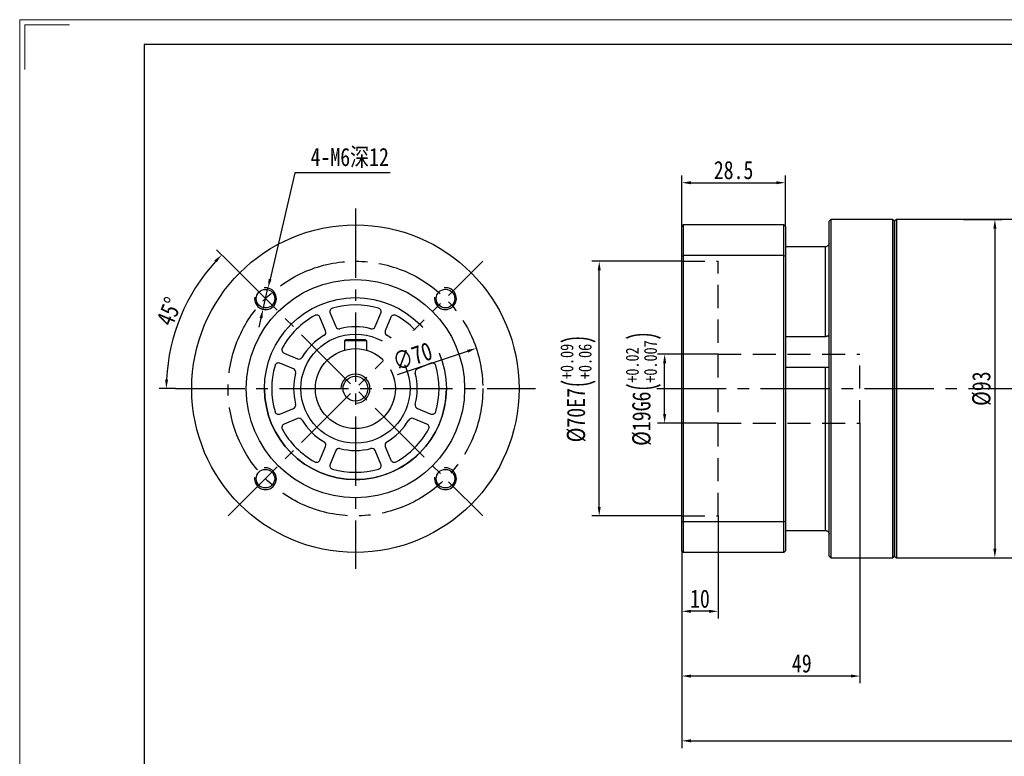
# Model space of a CAD drawing. Header units: millimetres. Extents: x 6142 to 6718, y -846 to -439.
# Tile 5 of 7: x 6142 to 6413, y -641 to -439. Entities that reach past the tile are written whole.
import ezdxf

# ---------------------------------------------------------------- set-up
doc = ezdxf.new("R2010")
doc.units = ezdxf.units.MM
doc.set_wipeout_variables(frame=1)
doc.header["$PDSIZE"] = -5
doc.linetypes.add('CENTER2', pattern=[28.575, 19.05, -3.175, 3.175, -3.175])
doc.linetypes.add('DASHED2', pattern=[9.525, 6.35, -3.175])
doc.layers.get('Defpoints').update_dxf_attribs({"lineweight": 18})
for name, color, linetype in [('1轮廓实线层', 7, 'Continuous'), ('2细线层', 4, 'Continuous'), ('3中心线层', 1, 'CENTER2'), ('4虚线层', 6, 'DASHED2'), ('7标注层', 4, 'Continuous')]:
    doc.layers.add(name, color=color, linetype=linetype)
doc.layers.add('细实线', color=7, linetype='Continuous', lineweight=18)
doc.styles.add('TH_GBDIM', font='txt', dxfattribs={"width": 0.8})
doc.dimstyles.new('TH_GBDIM', dxfattribs={"dimtxt": 3.5, "dimasz": 2.5, "dimexe": 2, "dimexo": 0, "dimgap": 1.5, "dimtad": 1, "dimdec": 1, "dimdsep": 46, "dimtxsty": 'TH_GBDIM', "dimcen": 2.5, "dimdle": 5, "dimclrd": 4, "dimclre": 4, "dimclrt": 3, "dimadec": 0, "dimazin": 0, "dimtfac": 0.714286, "dimtdec": 1, "dimtmove": 0, "dimatfit": 3, "dimfxl": 1, "dimtolj": 1, "dimarcsym": 0})

# ---------------------------------------------------------------- blocks, each defined once
blk = doc.blocks.new('*D16')
at = {"layer": '7标注层', "color": 4, "lineweight": -2}
for p, q in [((6515.16, -548.99), (6515.16, -638.77)), ((6324.16, -584.59), (6324.16, -638.77)), ((6326.66, -636.77), (6512.66, -636.77))]:
    blk.add_line(p, q, dxfattribs=at)
at = {"layer": '7标注层', "color": 4}
for points in [[(6326.66, -636.36), (6326.66, -637.19), (6324.16, -636.77)], [(6512.66, -637.19), (6512.66, -636.36), (6515.16, -636.77)]]:
    blk.add_solid(points, dxfattribs=at)
at = {"layer": 'Defpoints', "color": 0}
for p in [(6515.16, -548.99), (6324.16, -584.59), (6515.16, -636.77)]:
    blk.add_point(p, dxfattribs=at)
at = {"layer": '7标注层', "color": 3, "insert": (6419.66, -633.33), "char_height": 5, "attachment_point": 5, "style": 'TH_GBDIM'}
blk.add_mtext('\\A1;191', dxfattribs=at)
blk = doc.blocks.new('*D24')
at = {"layer": '7标注层', "color": 4, "lineweight": -2}
for p, q in [((6324.16, -504.99), (6299.47, -504.99)), ((6301.47, -572.49), (6301.47, -507.49)), ((6324.16, -574.99), (6299.47, -574.99))]:
    blk.add_line(p, q, dxfattribs=at)
at = {"layer": '7标注层', "color": 4}
for points in [[(6301.89, -507.49), (6301.06, -507.49), (6301.47, -504.99)], [(6301.06, -572.49), (6301.89, -572.49), (6301.47, -574.99)]]:
    blk.add_solid(points, dxfattribs=at)
at = {"layer": 'Defpoints', "color": 0}
for p in [(6301.47, -504.99), (6324.16, -504.99), (6324.16, -574.99)]:
    blk.add_point(p, dxfattribs=at)
at = {"layer": '7标注层', "color": 3, "insert": (6295.67, -539.99), "char_height": 5, "attachment_point": 5, "rotation": 90, "style": 'TH_GBDIM'}
blk.add_mtext('\\A1;{%%c70}{}{E7\\H0.7143x;{\\H2x;\\W0.5;(}\\S+0.09^ +0.06;{\\H2x;\\W0.5;)}}', dxfattribs=at)
blk = doc.blocks.new('*D25')
at = {"layer": '7标注层', "color": 4, "lineweight": -2}
for p, q in [((6334.16, -530.49), (6317.46, -530.49)), ((6319.46, -546.99), (6319.46, -532.99)), ((6334.16, -549.49), (6317.46, -549.49))]:
    blk.add_line(p, q, dxfattribs=at)
at = {"layer": '7标注层', "color": 4}
for points in [[(6319.88, -532.99), (6319.04, -532.99), (6319.46, -530.49)], [(6319.04, -546.99), (6319.88, -546.99), (6319.46, -549.49)]]:
    blk.add_solid(points, dxfattribs=at)
at = {"layer": 'Defpoints', "color": 0}
for p in [(6319.46, -530.49), (6334.16, -530.49), (6334.16, -549.49)]:
    blk.add_point(p, dxfattribs=at)
at = {"layer": '7标注层', "color": 3, "insert": (6313.65, -539.99), "char_height": 5, "attachment_point": 5, "rotation": 90, "style": 'TH_GBDIM'}
blk.add_mtext('\\A1;{%%c19}{}{G6\\H0.7143x;{\\H2x;\\W0.5;(}\\S+0.02^ +0.007;{\\H2x;\\W0.5;)}}', dxfattribs=at)
blk = doc.blocks.new('*D26')
at = {"layer": '7标注层', "color": 4, "lineweight": -2}
for p, q in [((6334.16, -574.99), (6334.16, -603.18)), ((6324.16, -584.59), (6324.16, -603.18)), ((6331.66, -601.18), (6326.66, -601.18))]:
    blk.add_line(p, q, dxfattribs=at)
at = {"layer": '7标注层', "color": 4}
for points in [[(6326.66, -600.77), (6326.66, -601.6), (6324.16, -601.18)], [(6331.66, -601.6), (6331.66, -600.77), (6334.16, -601.18)]]:
    blk.add_solid(points, dxfattribs=at)
at = {"layer": 'Defpoints', "color": 0}
for p in [(6334.16, -574.99), (6324.16, -584.59), (6324.16, -601.18)]:
    blk.add_point(p, dxfattribs=at)
at = {"layer": '7标注层', "color": 3, "insert": (6329.16, -597.74), "char_height": 5, "attachment_point": 5, "style": 'TH_GBDIM'}
blk.add_mtext('\\A1;10', dxfattribs=at)
blk = doc.blocks.new('*D27')
at = {"layer": '7标注层', "color": 4, "lineweight": -2}
for p, q in [((6373.16, -549.49), (6373.16, -620.98)), ((6324.16, -584.59), (6324.16, -620.98)), ((6370.66, -618.98), (6326.66, -618.98))]:
    blk.add_line(p, q, dxfattribs=at)
at = {"layer": '7标注层', "color": 4}
for points in [[(6326.66, -618.57), (6326.66, -619.4), (6324.16, -618.98)], [(6370.66, -619.4), (6370.66, -618.57), (6373.16, -618.98)]]:
    blk.add_solid(points, dxfattribs=at)
at = {"layer": 'Defpoints', "color": 0}
for p in [(6373.16, -549.49), (6324.16, -584.59), (6324.16, -618.98)]:
    blk.add_point(p, dxfattribs=at)
at = {"layer": '7标注层', "color": 3, "insert": (6357.16, -615.54), "char_height": 5, "attachment_point": 5, "style": 'TH_GBDIM'}
blk.add_mtext('\\A1;49', dxfattribs=at)
blk = doc.blocks.new('*D29')
at = {"layer": '7标注层', "color": 4, "lineweight": -2}
for p, q in [((6324.16, -495.39), (6324.16, -481.39)), ((6352.66, -495.39), (6352.66, -481.39)), ((6326.66, -483.39), (6350.16, -483.39))]:
    blk.add_line(p, q, dxfattribs=at)
at = {"layer": '7标注层', "color": 4}
for points in [[(6326.66, -482.98), (6326.66, -483.81), (6324.16, -483.39)], [(6350.16, -483.81), (6350.16, -482.98), (6352.66, -483.39)]]:
    blk.add_solid(points, dxfattribs=at)
at = {"layer": 'Defpoints', "color": 0}
for p in [(6352.66, -483.39), (6324.16, -495.39), (6352.66, -495.39)]:
    blk.add_point(p, dxfattribs=at)
at = {"layer": '7标注层', "color": 3, "insert": (6338.41, -479.95), "char_height": 5, "attachment_point": 5, "style": 'TH_GBDIM'}
blk.add_mtext('\\A1;28.5', dxfattribs=at)
blk = doc.blocks.new('*D30')
at = {"layer": '7标注层', "color": 4, "lineweight": -2}
blk.add_line((6246.04, -536.12), (6265.28, -529.7), dxfattribs=at)
at = {"layer": '7标注层', "color": 4}
blk.add_solid([(6265.41, -530.1), (6265.15, -529.31), (6267.65, -528.91)], dxfattribs=at)
at = {"layer": 'Defpoints', "color": 0}
for p in [(6267.65, -528.91), (6201.25, -551.06)]:
    blk.add_point(p, dxfattribs=at)
at = {"layer": '7标注层', "color": 3, "insert": (6250.13, -531.12), "char_height": 5, "attachment_point": 5, "rotation": 18.4463, "style": 'TH_GBDIM'}
blk.add_mtext('\\A1;∅70', dxfattribs=at)
blk = doc.blocks.new('*D31')
at = {"layer": '7标注层', "color": 4, "lineweight": -2}
for p, q in [((6199.45, -504.98), (6196.28, -501.81)), ((6184.95, -539.99), (6180.46, -539.99))]:
    blk.add_line(p, q, dxfattribs=at)
blk.add_arc((6234.45, -539.99), 51.99, 137.7554, 177.2446, dxfattribs=at)
at = {"layer": '7标注层', "color": 4}
for points in [[(6196.27, -505.32), (6195.66, -504.75), (6197.69, -503.22)], [(6182.11, -537.48), (6182.94, -537.5), (6182.46, -539.99)]]:
    blk.add_solid(points, dxfattribs=at)
at = {"layer": 'Defpoints', "color": 0}
for p in [(6199.45, -504.98), (6189.43, -513.99), (6184.95, -539.99), (6283.95, -539.99), (6269.45, -574.99)]:
    blk.add_point(p, dxfattribs=at)
at = {"layer": '7标注层', "color": 3, "insert": (6183.26, -518.78), "char_height": 5, "attachment_point": 5, "rotation": 67.5, "style": 'TH_GBDIM'}
blk.add_mtext('\\A1;45%%d', dxfattribs=at)
blk = doc.blocks.new('*D35')
at = {"layer": '7标注层', "color": 4, "lineweight": -2}
for p, q in [((6217.83, -480.65), (6210.98, -509.91)), ((6244.04, -480.65), (6217.83, -480.65)), ((6209.05, -518.18), (6210.41, -512.34)), ((6208.48, -520.62), (6207.91, -523.05))]:
    blk.add_line(p, q, dxfattribs=at)
at = {"layer": '7标注层', "color": 4}
for points in [[(6210.58, -509.81), (6211.39, -510), (6210.41, -512.34)], [(6208.88, -520.71), (6208.07, -520.52), (6209.05, -518.18)]]:
    blk.add_solid(points, dxfattribs=at)
at = {"layer": 'Defpoints', "color": 0}
for p in [(6210.41, -512.34), (6209.05, -518.18)]:
    blk.add_point(p, dxfattribs=at)
at = {"layer": '7标注层', "color": 3, "insert": (6232.88, -476.57), "char_height": 5, "attachment_point": 5, "style": 'TH_GBDIM'}
blk.add_mtext('\\A1;{4-M6深12}{}{}', dxfattribs=at)
blk = doc.blocks.new('*D37')
at = {"layer": '7标注层', "color": 4, "lineweight": -2}
for p, q in [((6401.66, -493.49), (6412.25, -493.49)), ((6410.25, -495.99), (6410.25, -583.99)), ((6401.66, -586.49), (6412.25, -586.49))]:
    blk.add_line(p, q, dxfattribs=at)
at = {"layer": '7标注层', "color": 4}
for points in [[(6410.67, -495.99), (6409.83, -495.99), (6410.25, -493.49)], [(6409.83, -583.99), (6410.67, -583.99), (6410.25, -586.49)]]:
    blk.add_solid(points, dxfattribs=at)
at = {"layer": 'Defpoints', "color": 0}
for p in [(6401.66, -493.49), (6401.66, -586.49), (6410.25, -586.49)]:
    blk.add_point(p, dxfattribs=at)
at = {"layer": '7标注层', "color": 3, "insert": (6406.62, -539.99), "char_height": 5, "attachment_point": 5, "rotation": 90, "style": 'TH_GBDIM'}
blk.add_mtext('\\A1;%%c93', dxfattribs=at)

msp = doc.modelspace()

# ---------------------------------------------------------------- linework, layer by layer
at = {"layer": '1轮廓实线层', "linetype": 'Continuous', "lineweight": 30}
for p, q in [((6324.160761, -495.385098), (6324.560761, -494.985098)), ((6324.560761, -494.985098), (6324.560761, -503.392749)), ((6352.260761, -494.985098), (6324.560761, -494.985098)), ((6352.260761, -503.392749), (6352.260761, -494.985098)), ((6352.660761, -495.385098), (6352.260761, -494.985098)), ((6365.160761, -493.485098), (6364.660761, -493.985098)), ((6364.660761, -585.985098), (6364.660761, -493.985098)), ((6382.160761, -493.485098), (6365.160761, -493.485098)), ((6365.160761, -493.485098), (6365.160761, -586.485098)), ((6382.660761, -493.985098), (6382.160761, -493.485098)), ((6382.160761, -539.985098), (6382.160761, -493.485098)), ((6383.160761, -493.485098), (6382.660761, -493.985098)), ((6382.660761, -585.985098), (6382.660761, -493.985098)), ((6382.660761, -493.985098), (6382.660761, -539.985098)), ((6420.160761, -493.485098), (6383.160761, -493.485098)), ((6383.160761, -493.485098), (6383.160761, -586.485098)), ((6324.160761, -503.535132), (6324.160761, -495.385098)), ((6352.660761, -495.385098), (6352.660761, -503.535132)), ((6324.160761, -503.535132), (6324.560761, -503.392749)), ((6324.560761, -503.392749), (6324.560761, -576.577447)), ((6352.260761, -503.392749), (6324.560761, -503.392749)), ((6352.260761, -576.577447), (6352.260761, -503.392749)), ((6352.260761, -503.392749), (6352.660761, -503.535132)), ((6363.660761, -500.984331), (6352.660761, -500.984331)), ((6363.660761, -525.62525), (6363.660761, -500.984331)), ((6324.160761, -576.435064), (6324.160761, -503.535132)), ((6352.660761, -503.535132), (6352.660761, -576.435064)), ((6227.473533, -519.217382), (6229.016493, -522.942417)), ((6239.887935, -522.942417), (6241.430896, -519.217382)), ((6226.244855, -524.090467), (6224.701895, -520.365432)), ((6244.202534, -520.365432), (6242.659574, -524.090467)), ((6231.852214, -526.485097), (6231.452214, -526.885097)), ((6237.452214, -526.885097), (6231.452214, -526.885097)), ((6231.452214, -526.885097), (6231.452214, -529.402092)), ((6231.852214, -526.485097), (6237.052214, -526.485097)), ((6237.052214, -526.485097), (6237.452214, -526.885097)), ((6237.452214, -526.885097), (6237.452214, -529.402092)), ((6352.660761, -525.62525), (6363.660761, -525.62525)), ((6214.832548, -530.234777), (6218.557585, -531.777737)), ((6250.346843, -531.777737), (6254.07188, -530.234777)), ((6217.409535, -534.549376), (6213.684499, -533.006416)), ((6255.219929, -533.006416), (6251.494894, -534.549376)), ((6363.660761, -534.156663), (6352.660761, -534.156663)), ((6363.660761, -578.985865), (6363.660761, -534.156663)), ((6382.160761, -586.485098), (6382.160761, -539.985098)), ((6382.660761, -539.985098), (6382.660761, -585.985098)), ((6213.684499, -546.963778), (6217.409535, -545.420818)), ((6251.494894, -545.420818), (6255.219929, -546.963778)), ((6218.557585, -548.192456), (6214.832548, -549.735417)), ((6254.07188, -549.735417), (6250.346843, -548.192456)), ((6224.701895, -559.604763), (6226.244855, -555.879726)), ((6229.016493, -557.027777), (6227.473533, -560.752813)), ((6241.430896, -560.752813), (6239.887935, -557.027777)), ((6242.659574, -555.879726), (6244.202534, -559.604763)), ((6324.160761, -584.585098), (6324.160761, -576.435064)), ((6324.160761, -576.435064), (6324.560761, -576.577447)), ((6324.560761, -576.577447), (6324.560761, -584.985098)), ((6352.260761, -576.577447), (6324.560761, -576.577447)), ((6352.260761, -576.577447), (6352.660761, -576.435064)), ((6352.260761, -584.985098), (6352.260761, -576.577447)), ((6352.660761, -576.435064), (6352.660761, -584.585098)), ((6352.660761, -578.985865), (6363.660761, -578.985865)), ((6324.560761, -584.985098), (6324.160761, -584.585098)), ((6352.260761, -584.985098), (6352.660761, -584.585098)), ((6352.260761, -584.985098), (6324.560761, -584.985098)), ((6364.660761, -585.985098), (6365.160761, -586.485098)), ((6365.160761, -586.485098), (6382.160761, -586.485098)), ((6382.160761, -586.485098), (6382.660761, -585.985098)), ((6382.660761, -585.985098), (6383.160761, -586.485098)), ((6383.160761, -586.485098), (6420.160761, -586.485098))]:
    msp.add_line(p, q, dxfattribs=at)
at = {"layer": '1轮廓实线层'}
for p, q in [((6231.852214, -526.485097), (6231.452214, -526.885097)), ((6231.452214, -526.885097), (6231.452214, -529.402092)), ((6231.852214, -526.485097), (6237.052214, -526.485097)), ((6237.452214, -526.885097), (6237.052214, -526.485097)), ((6237.452214, -526.885097), (6237.452214, -529.402092))]:
    msp.add_line(p, q, dxfattribs=at)
at = {"layer": '1轮廓实线层', "linetype": 'Continuous', "lineweight": 30}
for radius in [45, 25, 15]:
    msp.add_circle((6234.452214, -539.985097), radius, dxfattribs=at)
at = {"layer": '1轮廓实线层'}
for centre, radius in [((6234.452214, -539.985097), 30), ((6209.72994, -515.262823), 2.55), ((6259.200952, -515.23636), 2.55), ((6234.452214, -539.985097), 11), ((6234.452214, -539.985097), 3.4), ((6209.703477, -564.733834), 2.55), ((6259.200952, -564.733834), 2.55)]:
    msp.add_circle(centre, radius, dxfattribs=at)
at = {"layer": '1轮廓实线层', "linetype": 'Continuous', "lineweight": 30}
for centre, radius, start, end in [((6234.452214, -539.985097), 23, 74.02497884, 105.97502116), ((6228.397413, -518.834698), 1, 105.97502116, 202.5), ((6240.507016, -518.834698), 1, 337.5, 74.02497884), ((6234.452214, -539.985097), 23, 119.02497884, 150.97502116), ((6223.778015, -520.748115), 1, 22.5, 119.02497884), ((6245.126413, -520.748115), 1, 60.97502116, 157.5), ((6234.452214, -539.985097), 23, 29.02497884, 60.97502116), ((6225.320975, -524.473151), 1, 300.48355615, 22.5), ((6229.940373, -522.559734), 1, 202.5, 284.51644385), ((6234.452214, -539.985097), 17, 75.48355615, 104.51644385), ((6238.964056, -522.559734), 1, 255.48355615, 337.5), ((6243.583453, -524.473151), 1, 157.5, 239.51644385), ((6234.452214, -539.985097), 17, 120.48355615, 149.51644385), ((6234.452214, -539.985097), 17, 30.48355615, 59.51644385), ((6215.215232, -529.310898), 1, 150.97502116, 247.5), ((6253.689196, -529.310898), 1, 292.5, 29.02497884), ((6213.301815, -533.930295), 1, 67.5, 164.02497884), ((6218.940268, -530.853858), 1, 247.5, 329.51644385), ((6249.96416, -530.853858), 1, 210.48355615, 292.5), ((6255.602613, -533.930295), 1, 15.97502116, 112.5), ((6234.452214, -539.985097), 23, 164.02497884, 195.97502116), ((6217.026851, -535.473256), 1, 345.48355615, 67.5), ((6234.452214, -539.985097), 17, 165.48355615, 194.51644385), ((6251.877578, -535.473256), 1, 112.5, 194.51644385), ((6234.452214, -539.985097), 17, 345.48355615, 14.51644385), ((6234.452214, -539.985097), 23, 344.02497884, 15.97502116), ((6234.452214, -539.985097), 25, 180, 270), ((6234.452214, -539.985097), 25, 270, 0.05953432), ((6213.301815, -546.039899), 1, 195.97502116, 292.5), ((6217.026851, -544.496938), 1, 292.5, 14.51644385), ((6251.877578, -544.496938), 1, 165.48355615, 247.5), ((6255.602613, -546.039899), 1, 247.5, 344.02497884), ((6218.940268, -549.116336), 1, 30.48355615, 112.5), ((6234.452214, -539.985097), 17, 210.48355615, 239.51644385), ((6234.452214, -539.985097), 17, 300.48355615, 329.51644385), ((6249.96416, -549.116336), 1, 67.5, 149.51644385), ((6215.215232, -550.659296), 1, 112.5, 209.02497884), ((6234.452214, -539.985097), 23, 209.02497884, 240.97502116), ((6234.452214, -539.985097), 23, 299.02497884, 330.97502116), ((6253.689196, -550.659296), 1, 330.97502116, 67.5), ((6225.320975, -555.497043), 1, 337.5, 59.51644385), ((6243.583453, -555.497043), 1, 120.48355615, 202.5), ((6229.940373, -557.41046), 1, 75.48355615, 157.5), ((6234.452214, -539.985097), 17, 255.48355615, 284.51644385), ((6238.964056, -557.41046), 1, 22.5, 104.51644385), ((6223.778015, -559.222079), 1, 240.97502116, 337.5), ((6245.126413, -559.222079), 1, 202.5, 299.02497884), ((6228.397413, -561.135496), 1, 157.5, 254.02497884), ((6234.452214, -539.985097), 23, 254.02497884, 285.97502116), ((6240.507016, -561.135496), 1, 285.97502116, 22.5)]:
    msp.add_arc(centre, radius, start, end, dxfattribs=at)
for points, knots in [([(6364.660761, -500.008871), (6364.660482, -500.025767), (6364.65841, -500.151082), (6364.605077, -500.383311), (6364.42983, -500.663972), (6364.166414, -500.872871), (6363.892568, -500.972424), (6363.719755, -500.981301), (6363.660761, -500.984331)], [0, 0, 0, 0, 0.0326819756, 0.242401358, 0.4540807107, 0.6707117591, 0.8875886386, 1, 1, 1, 1]), ([(6363.660761, -525.62525), (6363.770843, -525.618623), (6363.990985, -525.60537), (6364.285878, -525.506033), (6364.513806, -525.369591), (6364.64155, -525.227929), (6364.655182, -525.145405), (6364.660761, -525.111627)], [0, 0, 0, 0, 0.2090346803, 0.4180270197, 0.631427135, 0.8491383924, 1, 1, 1, 1]), ([(6364.537238, -534.186685), (6364.529764, -534.187157), (6364.482679, -534.190131), (6364.299495, -534.177484), (6364.006491, -534.161317), (6363.776021, -534.158215), (6363.660761, -534.156663)], [0, 0, 0, 0, 0.0585859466, 0.3690689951, 0.6844662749, 1, 1, 1, 1]), ([(6363.660761, -578.985865), (6363.770843, -578.996098), (6363.990985, -579.016562), (6364.285878, -579.176137), (6364.513806, -579.415355), (6364.64155, -579.692839), (6364.655182, -579.883347), (6364.660761, -579.961325)], [0, 0, 0, 0, 0.2090346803, 0.4180270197, 0.631427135, 0.8491383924, 1, 1, 1, 1])]:
    msp.add_open_spline(points, degree=3, knots=knots, dxfattribs=at)
at = {"layer": '2细线层'}
for centre, radius, start, end in [((6209.72994, -515.262823), 3, 172.5, 97.5), ((6259.200952, -515.23636), 3, 172.5, 97.5), ((6234.452214, -539.985097), 4, 270, 180), ((6209.703477, -564.733834), 3, 172.5, 97.5), ((6259.200952, -564.733834), 3, 172.5, 97.5)]:
    msp.add_arc(centre, radius, start, end, dxfattribs=at)
at = {"layer": '3中心线层'}
for p, q in [((6234.452214, -490.485097), (6234.452214, -589.485097)), ((6199.450429, -574.986883), (6269.454, -504.983311)), ((6199.450429, -504.983311), (6269.454, -574.986883)), ((6184.952214, -539.985097), (6283.952214, -539.985097)), ((6317.278287, -539.985097), (6521.655313, -539.985097))]:
    msp.add_line(p, q, dxfattribs=at)
msp.add_circle((6234.452214, -539.985097), 35, dxfattribs=at)
at = {"layer": '4虚线层'}
for p, q in [((6324.160761, -504.985097), (6334.160761, -504.985097)), ((6334.160761, -574.985097), (6334.160761, -504.985097)), ((6334.160761, -530.485097), (6373.160761, -530.485097)), ((6373.160761, -549.485097), (6373.160761, -530.485097)), ((6334.160761, -549.485097), (6373.160761, -549.485097)), ((6324.160761, -574.985097), (6334.160761, -574.985097))]:
    msp.add_line(p, q, dxfattribs=at)
at = {"layer": '细实线', "color": 3}
msp.add_lwpolyline([(6142.143701, -845.653676), (6717.78974, -845.653676), (6717.78974, -438.589691), (6142.143701, -438.589691)], close=True, dxfattribs=at)
msp.add_lwpolyline([(6143.514287, -452.295549), (6143.514287, -439.960277), (6155.849559, -439.960277)], dxfattribs=at)
at = {"layer": '细实线', "color": 3, "lineweight": 25}
msp.add_lwpolyline([(6176.408346, -838.800747), (6710.936811, -838.800747), (6710.936811, -445.44262), (6176.408346, -445.44262)], close=True, dxfattribs=at)

# ---------------------------------------------------------------- dimensions: what is measured, and where the dimension line sits
at = {"layer": '7标注层'}
for base, p1, p2, picture, middle in [((6352.660761, -483.394422), (6324.160761, -495.385098), (6352.660761, -495.385098), '*D29', (6338.410761, -479.950288)), ((6515.160761, -636.774207), (6324.160761, -584.585098), (6515.160761, -548.985098), '*D16', (6419.660761, -633.330073)), ((6324.160761, -601.184856), (6334.160761, -574.985097), (6324.160761, -584.585098), '*D26', (6329.160761, -597.740722))]:
    dim = msp.add_linear_dim(base=base, p1=p1, p2=p2, dimstyle='TH_GBDIM', override={"dimtxt": 5, "dimgap": 1}, dxfattribs=at)
    dim.commit()
    dim.dimension.update_dxf_attribs({"geometry": picture, "text_midpoint": middle})
for base, p1, p2, text, override, picture, middle in [((6410.249577, -586.485098), (6401.660761, -493.485098), (6401.660761, -586.485098), '%%c<>', {"dimtxt": 5, "dimgap": 1, "dimtad": 1, "dimjust": 0, "dimdec": 1, "dimlfac": 1, "dimpost": '<>', "dimse1": 0, "dimse2": 0, "dimsd1": 0, "dimsd2": 0, "dimtofl": 1, "dimtvp": 0.1}, '*D37', (6406.622888, -539.985098)), ((6301.474093, -504.985097), (6324.160761, -574.985097), (6324.160761, -504.985097), '{%%c<>}{}{E7\\H0.7143x;{\\H2x;\\W0.5;(}\\S+0.09^ +0.06;{\\H2x;\\W0.5;)}}', {"dimtxt": 5, "dimgap": 1, "dimtad": 1, "dimjust": 0, "dimdec": 1, "dimlfac": 1, "dimse1": 0, "dimse2": 0, "dimsd1": 0, "dimsd2": 0}, '*D24', (6295.6672, -539.985097))]:
    dim = msp.add_linear_dim(base=base, p1=p1, p2=p2, angle=90, text=text, dimstyle='TH_GBDIM', override=override, dxfattribs=at)
    dim.commit()
    dim.dimension.update_dxf_attribs({"geometry": picture, "text_midpoint": middle})
dim = msp.add_linear_dim(base=(6319.461521, -530.485097), p1=(6334.160761, -549.485097), p2=(6334.160761, -530.485097), angle=90, text='{%%c<>}{}{G6\\H0.7143x;{\\H2x;\\W0.5;(}\\S+0.02^ +0.007;{\\H2x;\\W0.5;)}}', dimstyle='TH_GBDIM', override={"dimtxt": 5, "dimgap": 1}, dxfattribs=at)
dim.commit()
dim.dimension.update_dxf_attribs({"geometry": '*D25', "text_midpoint": (6319.461521, -539.985097), "dimtype": 160})
dim = msp.add_linear_dim(base=(6324.160761, -618.983294), p1=(6373.160761, -549.485097), p2=(6324.160761, -584.585098), dimstyle='TH_GBDIM', override={"dimtxt": 5, "dimgap": 1}, dxfattribs=at)
dim.commit()
dim.dimension.update_dxf_attribs({"geometry": '*D27', "text_midpoint": (6357.160761, -618.983294), "dimtype": 160})

# ---------------------------------------------------------------- next in the draw order: wipeouts: each hides what was drawn before it
msp.add_wipeout([(6243.138459, -535.032148), (6240.575488, -527.348322), (6255.509484, -522.367027), (6258.072455, -530.050853)]).dxf.layer = '1轮廓实线层'

# ---------------------------------------------------------------- next in the draw order: dimensions: what is measured, and where the dimension line sits
dim = msp.add_diameter_dim_2p(p1=(6209.046377, -518.183909), p2=(6210.413504, -512.341738), text='{4-M6深12}{}{}', dimstyle='TH_GBDIM', override={"dimtxt": 5, "dimgap": 1, "dimtoh": 1}, dxfattribs=at)
dim.commit()
dim.dimension.update_dxf_attribs({"geometry": '*D35', "text_midpoint": (6232.880308, -480.652142), "dimtype": 163})
dim = msp.add_angular_dim_2l(base=(6189.428358, -513.990562), line1=((6184.952214, -539.985097), (6283.952214, -539.985097)), line2=((6199.450429, -504.983311), (6269.454, -574.986883)), dimstyle='TH_GBDIM', override={"dimtxt": 5, "dimgap": 1}, dxfattribs=at)
dim.commit()
dim.dimension.update_dxf_attribs({"geometry": '*D31', "text_midpoint": (6183.264417, -518.782417)})
dim = msp.add_diameter_dim_2p(p1=(6201.250498, -551.059664), p2=(6267.65393, -528.910529), dimstyle='TH_GBDIM', override={"dimtxt": 5, "dimgap": 1}, dxfattribs=at)
dim.commit()
dim.dimension.update_dxf_attribs({"geometry": '*D30', "text_midpoint": (6251.222469, -534.39131), "dimtype": 163})

doc.saveas('drawing.dxf')
